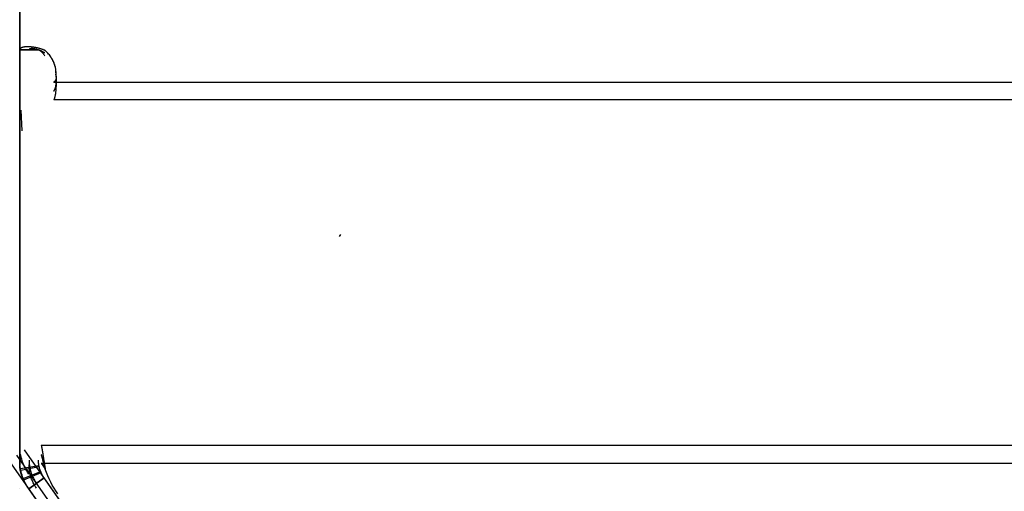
# Model space of a CAD drawing. Header units: millimetres. Extents: x -445 to 455, y -100 to 117.
# Tile 4 of 13: x -445 to -367, y -27 to 11. Entities that reach past the tile are written whole.
import ezdxf

# ---------------------------------------------------------------- set-up
doc = ezdxf.new("R2010")
doc.units = ezdxf.units.MM
doc.header["$MEASUREMENT"] = 0
doc.layers.add('Predefinito', color=5, linetype='Continuous')

# ---------------------------------------------------------------- blocks, each defined once
blk = doc.blocks.new('(#4957) MENSOLA_INTELIGENTE')
at = {"layer": 'Predefinito', "extrusion": (1, 0, 0)}
for points in [[(253.053, -143.639), (234.662, -83.486)], [(253.053, -143.639), (234.662, -83.486)], [(253.053, -143.639), (234.662, -83.486)], [(234.662, -83.486), (234.606, -83.308), (234.546, -83.13), (234.483, -82.952), (234.416, -82.775), (234.345, -82.598), (234.27, -82.421), (234.191, -82.245), (234.109, -82.07), (234.023, -81.895), (233.933, -81.722), (233.839, -81.549), (233.741, -81.378), (233.64, -81.207), (233.535, -81.039), (233.426, -80.871), (233.313, -80.706), (233.197, -80.542), (233.077, -80.38), (232.954, -80.22), (232.827, -80.062), (232.696, -79.906), (232.562, -79.753), (232.425, -79.602), (232.284, -79.453), (232.14, -79.308), (231.993, -79.165), (231.842, -79.025), (231.689, -78.888), (231.533, -78.754), (231.374, -78.623), (231.212, -78.495), (231.048, -78.371), (230.881, -78.25), (230.711, -78.132), (230.54, -78.019), (230.366, -77.908), (230.19, -77.802), (230.012, -77.699), (229.832, -77.6), (229.651, -77.505), (229.468, -77.414), (229.283, -77.327), (229.097, -77.243), (228.91, -77.164), (228.722, -77.089), (228.533, -77.017), (228.343, -76.95), (228.152, -76.887), (227.961, -76.827), (227.769, -76.772), (227.577, -76.721), (227.385, -76.674), (227.192, -76.631), (227, -76.591), (226.807, -76.556), (226.615, -76.525), (226.423, -76.497), (226.232, -76.474), (226.041, -76.454), (225.851, -76.438), (225.662, -76.425), (225.473, -76.416), (225.286, -76.411), (225.099, -76.409)], [(225.099, -76.409), (225.444, -76.415), (225.788, -76.433), (226.131, -76.463), (226.472, -76.504), (226.813, -76.557), (227.151, -76.622), (227.487, -76.698), (227.819, -76.786), (228.149, -76.886), (228.475, -76.996), (228.797, -77.118), (229.115, -77.251), (229.428, -77.395), (229.736, -77.549), (230.038, -77.714), (230.334, -77.889), (230.625, -78.074), (230.908, -78.27), (231.185, -78.474), (231.455, -78.689), (231.717, -78.912), (231.971, -79.144), (232.217, -79.385), (232.455, -79.634), (232.684, -79.892), (232.903, -80.157), (233.114, -80.429), (233.315, -80.708), (233.507, -80.995), (233.688, -81.287), (233.859, -81.586), (234.02, -81.89), (234.17, -82.2), (234.31, -82.515), (234.439, -82.834), (234.556, -83.158), (234.662, -83.486)], [(225.099, -76.409), (225.444, -76.415), (225.788, -76.433), (226.131, -76.463), (226.472, -76.504), (226.813, -76.557), (227.151, -76.622), (227.487, -76.698), (227.819, -76.786), (228.149, -76.886), (228.475, -76.996), (228.797, -77.118), (229.115, -77.251), (229.428, -77.395), (229.736, -77.549), (230.038, -77.714), (230.334, -77.889), (230.625, -78.074), (230.908, -78.27), (231.185, -78.474), (231.455, -78.689), (231.717, -78.912), (231.971, -79.144), (232.217, -79.385), (232.455, -79.634), (232.684, -79.892), (232.903, -80.157), (233.114, -80.429), (233.315, -80.708), (233.507, -80.995), (233.688, -81.287), (233.859, -81.586), (234.02, -81.89), (234.17, -82.2), (234.31, -82.515), (234.439, -82.834), (234.556, -83.158), (234.662, -83.486)], [(225.099, -76.409), (140.921, -76.409)], [(141.647, -76.409), (141.647, -188.156)], [(141.647, -76.409), (141.647, -188.156)], [(140.921, -76.409), (140.68, -76.406), (140.439, -76.398), (140.198, -76.383), (139.957, -76.363), (139.717, -76.337), (139.476, -76.304), (139.237, -76.267), (138.999, -76.223), (138.761, -76.173), (138.525, -76.118), (138.291, -76.057), (138.058, -75.991), (137.827, -75.919), (137.598, -75.841), (137.372, -75.759), (137.148, -75.671)], [(137.148, -75.671), (137.449, -75.787), (137.753, -75.894), (138.06, -75.991), (138.37, -76.079), (138.683, -76.156), (138.999, -76.223), (139.316, -76.28), (139.635, -76.326), (139.955, -76.363), (140.276, -76.389), (140.598, -76.404), (140.921, -76.409)], [(140.921, -76.409), (140.598, -76.404), (140.276, -76.389), (139.955, -76.363), (139.635, -76.326), (139.316, -76.28), (138.999, -76.223), (138.683, -76.156), (138.37, -76.079), (138.06, -75.991), (137.753, -75.894), (137.449, -75.787), (137.148, -75.671)], [(137.148, -75.671), (27.318, -75.671)], [(137.148, -75.671), (27.318, -75.671)], [(26.616, -73.376), (133.747, -73.376)], [(130.921, -74.929), (129.421, -74.929)], [(129.067, -75.408), (129.505, -76.842)], [(129.505, -76.842), (129.342, -76.307)], [(128.182, -77.246), (42.534, -103.432)], [(128.182, -77.246), (127.744, -75.812)], [(127.963, -76.529), (42.314, -102.715)], [(127.744, -75.812), (42.095, -101.997)], [(84.919, -88.905), (85.358, -90.339)], [(35.254, -108.471), (66.629, -211.091)], [(35.254, -108.471), (66.629, -211.091)], [(65.712, -209.803), (34.586, -107.996)], [(64.277, -210.242), (33.152, -108.435)], [(42.534, -103.432), (36.612, -105.242)], [(42.095, -101.997), (42.534, -103.432)], [(36.393, -104.525), (42.314, -102.715)], [(42.095, -101.997), (36.174, -103.808)], [(39.573, -104.337), (39.134, -102.903)], [(36.288, -103.654), (36.361, -103.71), (36.433, -103.769), (36.504, -103.831), (36.539, -103.863), (36.573, -103.895), (36.607, -103.929), (36.64, -103.963), (36.673, -103.998), (36.705, -104.034), (36.737, -104.07), (36.768, -104.107), (36.799, -104.145), (36.829, -104.183), (36.858, -104.222), (36.887, -104.261), (36.915, -104.302), (36.943, -104.342), (36.97, -104.384), (36.996, -104.426), (37.021, -104.468), (37.046, -104.511), (37.07, -104.555), (37.093, -104.599), (37.115, -104.643), (37.136, -104.688), (37.157, -104.733), (37.177, -104.779), (37.196, -104.825), (37.214, -104.872), (37.231, -104.918), (37.248, -104.965), (37.263, -105.013), (37.278, -105.06), (37.292, -105.108), (37.304, -105.156), (37.316, -105.204), (37.327, -105.253), (37.338, -105.301), (37.347, -105.35), (37.355, -105.399), (37.363, -105.447), (37.369, -105.496), (37.375, -105.545), (37.379, -105.593), (37.383, -105.642), (37.386, -105.691), (37.388, -105.739), (37.39, -105.788), (37.39, -105.836), (37.389, -105.884), (37.388, -105.932), (37.386, -105.98), (37.383, -106.027), (37.379, -106.075), (37.374, -106.122), (37.362, -106.215), (37.348, -106.307), (37.33, -106.397), (37.309, -106.487), (37.285, -106.577), (37.257, -106.666), (37.242, -106.711), (37.226, -106.756), (37.21, -106.8), (37.192, -106.845), (37.174, -106.889), (37.154, -106.933), (37.134, -106.977), (37.113, -107.021), (37.092, -107.064), (37.069, -107.107), (37.045, -107.15), (37.021, -107.193), (36.996, -107.235), (36.97, -107.276), (36.943, -107.318), (36.916, -107.359), (36.887, -107.399), (36.858, -107.439), (36.828, -107.479), (36.798, -107.518), (36.766, -107.557), (36.734, -107.594), (36.701, -107.632), (36.668, -107.669), (36.633, -107.705), (36.598, -107.74), (36.563, -107.775), (36.527, -107.81), (36.49, -107.843), (36.452, -107.876), (36.414, -107.908), (36.376, -107.939), (36.337, -107.97), (36.297, -108), (36.257, -108.029), (36.216, -108.057), (36.175, -108.085), (36.134, -108.112), (36.092, -108.138), (36.05, -108.163), (36.008, -108.187), (35.965, -108.211), (35.922, -108.233), (35.878, -108.255), (35.834, -108.276), (35.791, -108.296), (35.746, -108.315), (35.702, -108.334), (35.658, -108.351), (35.613, -108.368), (35.568, -108.384), (35.524, -108.399), (35.434, -108.426), (35.344, -108.45), (35.254, -108.471)], [(35.254, -108.471), (35.346, -108.45), (35.437, -108.425), (35.526, -108.398), (35.615, -108.367), (35.703, -108.333), (35.789, -108.296), (35.875, -108.257), (35.958, -108.214), (36.041, -108.168), (36.121, -108.12), (36.2, -108.069), (36.277, -108.015), (36.352, -107.958), (36.425, -107.899), (36.496, -107.837), (36.565, -107.773), (36.631, -107.707), (36.695, -107.638), (36.757, -107.567), (36.816, -107.494), (36.873, -107.419), (36.927, -107.342), (36.978, -107.264), (37.027, -107.183), (37.072, -107.101), (37.115, -107.017), (37.155, -106.932), (37.192, -106.846), (37.226, -106.758), (37.256, -106.669), (37.284, -106.579), (37.308, -106.488), (37.33, -106.397), (37.348, -106.305), (37.363, -106.212), (37.374, -106.119), (37.383, -106.025), (37.388, -105.931), (37.39, -105.837), (37.389, -105.743), (37.384, -105.649), (37.376, -105.556), (37.365, -105.462), (37.35, -105.369), (37.333, -105.277), (37.312, -105.186), (37.288, -105.095), (37.261, -105.005), (37.23, -104.916), (37.197, -104.828), (37.16, -104.741), (37.121, -104.656), (37.079, -104.572), (37.033, -104.49), (36.985, -104.409), (36.934, -104.33), (36.881, -104.253), (36.825, -104.177), (36.766, -104.104), (36.704, -104.033), (36.641, -103.964), (36.574, -103.897), (36.506, -103.833), (36.435, -103.771), (36.363, -103.711), (36.288, -103.654)], [(36.288, -103.654), (36.363, -103.711), (36.435, -103.771), (36.506, -103.833), (36.574, -103.897), (36.641, -103.964), (36.704, -104.033), (36.766, -104.104), (36.825, -104.177), (36.881, -104.253), (36.934, -104.33), (36.985, -104.409), (37.033, -104.49), (37.079, -104.572), (37.121, -104.656), (37.16, -104.741), (37.197, -104.828), (37.23, -104.916), (37.261, -105.005), (37.288, -105.095), (37.312, -105.186), (37.333, -105.277), (37.35, -105.369), (37.365, -105.462), (37.376, -105.556), (37.384, -105.649), (37.389, -105.743), (37.39, -105.837), (37.388, -105.931), (37.383, -106.025), (37.374, -106.119), (37.363, -106.212), (37.348, -106.305), (37.33, -106.397), (37.308, -106.488), (37.284, -106.579), (37.256, -106.669), (37.226, -106.758), (37.192, -106.846), (37.155, -106.932), (37.115, -107.017), (37.072, -107.101), (37.027, -107.183), (36.978, -107.264), (36.927, -107.342), (36.873, -107.419), (36.816, -107.494), (36.757, -107.567), (36.695, -107.638), (36.631, -107.707), (36.565, -107.773), (36.496, -107.837), (36.425, -107.899), (36.352, -107.958), (36.277, -108.015), (36.2, -108.069), (36.121, -108.12), (36.041, -108.168), (35.958, -108.214), (35.875, -108.257), (35.789, -108.296), (35.703, -108.333), (35.615, -108.367), (35.526, -108.398), (35.437, -108.425), (35.346, -108.45), (35.254, -108.471)], [(35.559, -102.627), (35.571, -102.664), (35.583, -102.702), (35.597, -102.739), (35.611, -102.776), (35.626, -102.813), (35.642, -102.85), (35.658, -102.886), (35.676, -102.922), (35.694, -102.958), (35.713, -102.994), (35.732, -103.029), (35.752, -103.064), (35.773, -103.098), (35.795, -103.132), (35.817, -103.166), (35.84, -103.199), (35.864, -103.232), (35.888, -103.264), (35.913, -103.296), (35.939, -103.327), (35.965, -103.358), (35.992, -103.388), (36.019, -103.417), (36.047, -103.446), (36.076, -103.474), (36.105, -103.502), (36.134, -103.529), (36.164, -103.555), (36.194, -103.581), (36.225, -103.606), (36.256, -103.63), (36.288, -103.654)], [(36.288, -103.654), (36.234, -103.613), (36.182, -103.571), (36.131, -103.526), (36.082, -103.48), (36.034, -103.433), (35.988, -103.383), (35.944, -103.333), (35.901, -103.28), (35.86, -103.227), (35.821, -103.172), (35.784, -103.115), (35.749, -103.058), (35.715, -102.999), (35.684, -102.939), (35.655, -102.879), (35.628, -102.817), (35.603, -102.754), (35.58, -102.691), (35.559, -102.627)], [(36.288, -103.654), (36.234, -103.613), (36.182, -103.571), (36.131, -103.526), (36.082, -103.48), (36.034, -103.433), (35.988, -103.383), (35.944, -103.333), (35.901, -103.28), (35.86, -103.227), (35.821, -103.172), (35.784, -103.115), (35.749, -103.058), (35.715, -102.999), (35.684, -102.939), (35.655, -102.879), (35.628, -102.817), (35.603, -102.754), (35.58, -102.691), (35.559, -102.627)], [(36.174, -103.808), (36.612, -105.242)], [(34.412, -98.876), (35.559, -102.627)], [(34.412, -98.876), (35.559, -102.627)], [(34.412, -98.876), (35.559, -102.627)], [(35.278, -105.65), (34.84, -104.216)], [(33.612, -96.258), (34.412, -98.876)], [(33.612, -96.258), (34.412, -98.876)], [(33.612, -96.258), (34.412, -98.876)], [(34.586, -107.996), (33.152, -108.435)], [(34.468, -105.898), (34.029, -104.463)], [(34.029, -104.463), (34.127, -104.783)], [(34.136, -106.522), (32.701, -106.961)], [(32.859, -105.416), (34.175, -106.136)], [(27.318, -75.671), (33.612, -96.258)], [(27.318, -75.671), (33.612, -96.258)], [(27.318, -75.671), (33.612, -96.258)]]:
    blk.add_lwpolyline(points, dxfattribs=at)
at = {"layer": 'Predefinito'}
for points in [[(1.5, 234.662), (0, 234.662)], [(0, 225.099), (0, 140.921)], [(0, 225.099), (1.5, 225.099)], [(1.5, 225.099), (1.5, 140.921)], [(1.5, 183.01), (0, 183.01)], [(0, 140.921), (1.5, 140.921)], [(1.5, 137.148), (0, 137.148)], [(1.952, 26.616), (1.952, 133.747)], [(2.044, 130.921), (450, 130.921)], [(2.044, 130.921), (2.044, 129.421)], [(2.044, 129.421), (450, 129.421)], [(898.4, 81.986), (1.6, 81.986)], [(898.4, 81.548), (1.6, 81.548)], [(0, 37.39), (1.5, 37.39)], [(0, 36.288), (1.5, 36.288)], [(1.5, 35.559), (0, 35.559)], [(1.5, 34.986), (0, 34.986)], [(0, 34.412), (1.5, 34.412)], [(1.5, 34.012), (0, 34.012)], [(2.886, 34.136), (450, 34.136)], [(897.074, 34.114), (2.926, 34.114)], [(0, 33.612), (1.5, 33.612)], [(450, 32.701), (2.886, 32.701)], [(897.074, 32.614), (2.926, 32.614)], [(1.5, 30.465), (0, 30.465)], [(0, 27.318), (1.5, 27.318)]]:
    blk.add_lwpolyline(points, dxfattribs=at)
at = {"layer": 'Predefinito', "extrusion": (0.999943, 0.01063, 0.000159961)}
blk.add_lwpolyline([(137.125, -75.671), (127.719, -75.812)], dxfattribs=at)
at = {"layer": 'Predefinito', "extrusion": (0, 1, 0)}
for points in [[(-0.058, -74.99), (-1.536, -75.245)], [(-0.285, -74.187), (-1.678, -74.744)], [(-0.723, -73.376), (-1.952, -74.237)], [(-3.047, -72.97), (-2.893, -73.198), (-2.746, -73.432), (-2.608, -73.671), (-2.478, -73.915), (-2.356, -74.163), (-2.243, -74.415), (-2.139, -74.671), (-2.044, -74.929)], [(-3.047, -72.97), (-2.892, -73.198), (-2.746, -73.432), (-2.608, -73.671), (-2.478, -73.915), (-2.356, -74.163), (-2.244, -74.415), (-2.139, -74.67), (-2.044, -74.929)], [(-450, -76.842), (-1.721, -76.842)], [(-3.047, -72.97), (-2.893, -73.198), (-2.746, -73.432), (-2.608, -73.671), (-2.478, -73.915), (-2.356, -74.163), (-2.243, -74.415), (-2.139, -74.671), (-2.044, -74.929)], [(-450, -75.408), (-1.721, -75.408)], [(-0.723, -73.376), (-0.647, -73.489), (-0.575, -73.604), (-0.507, -73.721), (-0.443, -73.841), (-0.383, -73.962), (-0.327, -74.086), (-0.275, -74.212), (-0.228, -74.339), (-0.185, -74.468), (-0.147, -74.598), (-0.112, -74.729), (-0.083, -74.862), (-0.057, -74.995), (-0.037, -75.129), (-0.021, -75.264), (-0.009, -75.399), (-0.002, -75.535), (0, -75.671)], [(-1.952, -74.237), (-1.905, -74.307), (-1.86, -74.379), (-1.817, -74.452), (-1.777, -74.527), (-1.739, -74.603), (-1.704, -74.68), (-1.672, -74.759), (-1.643, -74.838), (-1.616, -74.919), (-1.592, -75), (-1.57, -75.082), (-1.552, -75.165), (-1.536, -75.248), (-1.523, -75.332), (-1.513, -75.416), (-1.506, -75.501), (-1.501, -75.586), (-1.5, -75.671)], [(-51.206, -1.279), (-0.723, -73.376)], [(-52.435, -2.14), (-1.952, -74.237)], [(-1.5, -108.471), (0, -108.471)], [(0, -108.471), (-1.5, -108.471)], [(-2.726, -105.898), (-450, -105.898)], [(-450, -104.463), (-2.726, -104.463)], [(-0.084, -74.857), (-1.552, -75.162)], [(-0.329, -74.081), (-1.706, -74.677)], [(-1.952, -74.237), (-0.723, -73.376)], [(-1.751, -74.096), (-1.952, -74.237)]]:
    blk.add_lwpolyline(points, dxfattribs=at)
at = {"layer": 'Predefinito', "extrusion": (0.819152, 0, -0.573576)}
for points in [[(133.747, -59.691), (133.565, -59.458), (133.39, -59.223), (133.222, -58.985), (133.06, -58.745), (132.904, -58.503), (132.755, -58.258), (132.611, -58.012), (132.474, -57.763), (132.343, -57.512), (132.218, -57.259), (132.1, -57.004), (131.987, -56.746), (131.88, -56.487), (131.779, -56.226), (131.684, -55.962), (131.595, -55.697), (131.512, -55.429), (131.434, -55.16), (131.362, -54.888), (131.295, -54.615), (131.235, -54.34), (131.179, -54.062), (131.129, -53.783), (131.085, -53.502), (131.046, -53.219), (131.013, -52.934), (130.984, -52.647), (130.961, -52.359), (130.943, -52.068), (130.931, -51.776), (130.921, -51.186)], [(130.921, -51.186), (130.924, -51.48), (130.933, -51.774), (130.948, -52.067), (130.97, -52.36), (130.997, -52.651), (131.029, -52.943), (131.068, -53.232), (131.112, -53.521), (131.162, -53.809), (131.217, -54.095), (131.278, -54.379), (131.345, -54.661), (131.417, -54.942), (131.494, -55.22), (131.577, -55.496), (131.665, -55.77), (131.758, -56.041), (131.856, -56.31), (131.959, -56.575), (132.068, -56.837), (132.182, -57.097), (132.3, -57.352), (132.423, -57.605), (132.552, -57.853), (132.685, -58.098), (132.823, -58.339), (132.965, -58.576), (133.112, -58.808), (133.264, -59.036), (133.421, -59.259), (133.581, -59.478), (133.747, -59.691)], [(133.747, -59.691), (133.565, -59.458), (133.39, -59.223), (133.222, -58.985), (133.06, -58.745), (132.904, -58.503), (132.755, -58.258), (132.611, -58.012), (132.474, -57.763), (132.343, -57.512), (132.218, -57.259), (132.1, -57.004), (131.987, -56.746), (131.88, -56.487), (131.779, -56.226), (131.684, -55.962), (131.595, -55.697), (131.512, -55.429), (131.434, -55.16), (131.362, -54.888), (131.295, -54.615), (131.235, -54.34), (131.179, -54.062), (131.129, -53.783), (131.085, -53.502), (131.046, -53.219), (131.013, -52.934), (130.984, -52.647), (130.961, -52.359), (130.943, -52.068), (130.931, -51.776), (130.921, -51.186)]]:
    blk.add_lwpolyline(points, dxfattribs=at)
at = {"layer": 'Predefinito', "extrusion": (1, 7.2814e-06, -5.30847e-06)}
blk.add_lwpolyline([(130.536, -76.108), (129.324, -75.225)], dxfattribs=at)
at = {"layer": 'Predefinito', "extrusion": (0, -0.292372, 0.956305)}
for points in [[(1.721, 101.38), (1.692, 101.209), (1.668, 101.037), (1.647, 100.864), (1.63, 100.691), (1.617, 100.518), (1.608, 100.344), (1.602, 100.17), (1.6, 99.997)], [(1.721, 101.38), (1.677, 101.105), (1.643, 100.829), (1.619, 100.552), (1.605, 100.275), (1.6, 99.997)], [(1.721, 101.38), (1.692, 101.209), (1.668, 101.037), (1.647, 100.864), (1.63, 100.691), (1.617, 100.518), (1.608, 100.344), (1.602, 100.17), (1.6, 99.997)], [(1.6, 4.243), (1.601, 4.195), (1.602, 4.148), (1.605, 4.101), (1.609, 4.053), (1.614, 4.005), (1.62, 3.958), (1.628, 3.91), (1.636, 3.863), (1.646, 3.815), (1.657, 3.768), (1.669, 3.721), (1.683, 3.674), (1.697, 3.627), (1.713, 3.581), (1.729, 3.535), (1.747, 3.49), (1.766, 3.445), (1.786, 3.4), (1.807, 3.356), (1.829, 3.313), (1.853, 3.27), (1.877, 3.228), (1.902, 3.186), (1.928, 3.145), (1.955, 3.105), (1.983, 3.066), (2.012, 3.027), (2.041, 2.99), (2.072, 2.953), (2.103, 2.917), (2.134, 2.882), (2.167, 2.848)], [(1.6, 4.243), (1.601, 4.176), (1.605, 4.108), (1.61, 4.042), (1.618, 3.975), (1.628, 3.909), (1.64, 3.843), (1.655, 3.777), (1.672, 3.712), (1.691, 3.648), (1.712, 3.584), (1.735, 3.521), (1.76, 3.459), (1.787, 3.397), (1.817, 3.337), (1.848, 3.278), (1.882, 3.219), (1.917, 3.162), (1.954, 3.107), (1.993, 3.052), (2.034, 2.999), (2.077, 2.947), (2.121, 2.896), (2.167, 2.848)], [(1.6, 4.243), (1.601, 4.195), (1.602, 4.148), (1.605, 4.101), (1.609, 4.053), (1.614, 4.005), (1.62, 3.958), (1.628, 3.91), (1.636, 3.863), (1.646, 3.815), (1.657, 3.768), (1.669, 3.721), (1.683, 3.674), (1.697, 3.627), (1.713, 3.581), (1.729, 3.535), (1.747, 3.49), (1.766, 3.445), (1.786, 3.4), (1.807, 3.356), (1.829, 3.313), (1.853, 3.27), (1.877, 3.228), (1.902, 3.186), (1.928, 3.145), (1.955, 3.105), (1.983, 3.066), (2.012, 3.027), (2.041, 2.99), (2.072, 2.953), (2.103, 2.917), (2.134, 2.882), (2.167, 2.848)], [(2.167, 2.848), (2.211, 2.802), (2.253, 2.754), (2.295, 2.706), (2.336, 2.657), (2.375, 2.607), (2.414, 2.555), (2.451, 2.503), (2.487, 2.45), (2.521, 2.396), (2.554, 2.342), (2.586, 2.286), (2.617, 2.23), (2.646, 2.174), (2.674, 2.116), (2.701, 2.058), (2.726, 2)], [(2.167, 2.848), (2.231, 2.78), (2.292, 2.71), (2.351, 2.638), (2.407, 2.565), (2.461, 2.489), (2.512, 2.411), (2.56, 2.332), (2.606, 2.251), (2.649, 2.169), (2.689, 2.085), (2.726, 2)], [(2.167, 2.848), (2.211, 2.802), (2.253, 2.754), (2.295, 2.706), (2.336, 2.657), (2.375, 2.607), (2.414, 2.555), (2.451, 2.503), (2.487, 2.45), (2.521, 2.396), (2.554, 2.342), (2.586, 2.286), (2.617, 2.23), (2.646, 2.174), (2.674, 2.116), (2.701, 2.058), (2.726, 2)]]:
    blk.add_lwpolyline(points, dxfattribs=at)
at = {"layer": 'Predefinito', "extrusion": (1, -0.000995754, 1.40319e-06)}
blk.add_lwpolyline([(127.745, -75.812), (27.319, -75.671)], dxfattribs=at)
at = {"layer": 'Predefinito', "extrusion": (0.999863, -0.015922, -0.004542)}
blk.add_lwpolyline([(42.115, -101.992), (36.307, -103.649)], dxfattribs=at)
at = {"layer": 'Predefinito', "extrusion": (0.886362, 0.275996, 0.371737)}
blk.add_lwpolyline([(34.201, -100.769), (34.062, -100.934)], dxfattribs=at)
at = {"layer": 'Predefinito', "extrusion": (-0.148939, -0.15824, 0.976103)}
blk.add_lwpolyline([(-22.666, 0.824), (-22.666, 2.325)], dxfattribs=at)
at = {"layer": 'Predefinito', "extrusion": (0, 0.956305, 0.292372)}
for points in [[(-2.886, -111.848), (-2.875, -111.903), (-2.863, -111.957), (-2.85, -112.012), (-2.835, -112.066), (-2.82, -112.12), (-2.803, -112.174), (-2.785, -112.228), (-2.766, -112.281), (-2.746, -112.334), (-2.725, -112.387), (-2.702, -112.439), (-2.679, -112.491), (-2.654, -112.542), (-2.628, -112.593), (-2.601, -112.644), (-2.573, -112.694), (-2.544, -112.743), (-2.514, -112.792), (-2.483, -112.839), (-2.451, -112.887), (-2.418, -112.933), (-2.384, -112.979), (-2.35, -113.024), (-2.314, -113.068), (-2.277, -113.111), (-2.24, -113.154), (-2.202, -113.195), (-2.163, -113.236), (-2.123, -113.276), (-2.083, -113.315), (-2.042, -113.353), (-2, -113.389)], [(-2.886, -111.848), (-2.867, -111.937), (-2.846, -112.025), (-2.822, -112.112), (-2.795, -112.199), (-2.765, -112.284), (-2.732, -112.368), (-2.697, -112.452), (-2.658, -112.534), (-2.617, -112.614), (-2.573, -112.694), (-2.527, -112.771), (-2.478, -112.848), (-2.426, -112.922), (-2.372, -112.995), (-2.316, -113.066), (-2.257, -113.135), (-2.196, -113.201), (-2.133, -113.266), (-2.067, -113.329), (-2, -113.389)], [(-2.886, -111.848), (-2.875, -111.903), (-2.863, -111.957), (-2.85, -112.012), (-2.835, -112.066), (-2.82, -112.12), (-2.803, -112.174), (-2.785, -112.228), (-2.766, -112.281), (-2.746, -112.334), (-2.725, -112.387), (-2.702, -112.439), (-2.679, -112.491), (-2.654, -112.542), (-2.628, -112.593), (-2.601, -112.644), (-2.573, -112.694), (-2.544, -112.743), (-2.514, -112.792), (-2.483, -112.839), (-2.451, -112.887), (-2.418, -112.933), (-2.384, -112.979), (-2.35, -113.024), (-2.314, -113.068), (-2.277, -113.111), (-2.24, -113.154), (-2.202, -113.195), (-2.163, -113.236), (-2.123, -113.276), (-2.083, -113.315), (-2.042, -113.353), (-2, -113.389)], [(-0.723, -77.952), (-0.667, -78.039), (-0.612, -78.128), (-0.559, -78.218), (-0.509, -78.309), (-0.461, -78.402), (-0.415, -78.497), (-0.371, -78.592), (-0.329, -78.689), (-0.29, -78.787), (-0.253, -78.886), (-0.219, -78.987), (-0.187, -79.088), (-0.157, -79.19), (-0.13, -79.293), (-0.106, -79.396), (-0.084, -79.501), (-0.064, -79.605), (-0.047, -79.711), (-0.033, -79.817), (-0.021, -79.923), (-0.012, -80.03), (-0.005, -80.136), (-0.001, -80.244), (0, -80.351)]]:
    blk.add_lwpolyline(points, dxfattribs=at)
at = {"layer": 'Predefinito', "extrusion": (0, 0.935934, 0.352177)}
blk.add_lwpolyline([(-1.338, -78.451), (-1.292, -78.524), (-1.247, -78.597), (-1.204, -78.672), (-1.163, -78.748), (-1.124, -78.825), (-1.087, -78.904), (-1.051, -78.983), (-1.018, -79.064), (-0.986, -79.145), (-0.956, -79.227), (-0.928, -79.31), (-0.902, -79.394), (-0.878, -79.479), (-0.856, -79.565), (-0.836, -79.651), (-0.818, -79.737), (-0.802, -79.824), (-0.788, -79.912), (-0.777, -80), (-0.767, -80.088), (-0.76, -80.176), (-0.754, -80.265), (-0.751, -80.354), (-0.75, -80.443)], dxfattribs=at)
at = {"layer": 'Predefinito', "extrusion": (0, 0.898285, 0.439413)}
blk.add_lwpolyline([(-1.5, -79.977), (-1.501, -79.906), (-1.503, -79.835), (-1.507, -79.764), (-1.513, -79.693), (-1.52, -79.622), (-1.529, -79.551), (-1.54, -79.481), (-1.552, -79.412), (-1.566, -79.342), (-1.581, -79.273), (-1.598, -79.205), (-1.617, -79.137), (-1.637, -79.07), (-1.658, -79.003), (-1.681, -78.937), (-1.706, -78.872), (-1.732, -78.807), (-1.759, -78.744), (-1.788, -78.681), (-1.818, -78.619), (-1.85, -78.558), (-1.882, -78.498), (-1.917, -78.439), (-1.952, -78.381)], dxfattribs=at)
at = {"layer": 'Predefinito', "extrusion": (0.139343, 0.970042, 0.199003)}
for points in [[(-50.036, -3.604), (3.068, -77.172)], [(-50.644, -4.043), (2.46, -77.611)], [(-51.252, -4.481), (1.852, -78.05)]]:
    blk.add_lwpolyline(points, dxfattribs=at)
at = {"layer": 'Predefinito'}
for points in [[(0.723, 133.747, -73.376), (0.65, 133.852, -73.483), (0.583, 133.956, -73.586), (0.52, 134.061, -73.687), (0.461, 134.166, -73.786), (0.407, 134.271, -73.881), (0.358, 134.377, -73.975), (0.312, 134.482, -74.065), (0.271, 134.587, -74.154), (0.233, 134.693, -74.24), (0.199, 134.798, -74.323), (0.168, 134.904, -74.405), (0.141, 135.01, -74.484), (0.116, 135.116, -74.56), (0.095, 135.222, -74.635), (0.076, 135.328, -74.708), (0.06, 135.434, -74.778), (0.046, 135.54, -74.847), (0.034, 135.647, -74.914), (0.025, 135.753, -74.978), (0.017, 135.86, -75.041), (0.006, 136.073, -75.162), (0, 136.287, -75.276), (-0.002, 136.502, -75.383), (-0.002, 136.717, -75.484), (-0.001, 136.932, -75.58), (0, 137.148, -75.671)], [(0.75, 137.148, -75.671), (0.751, 136.966, -75.608), (0.752, 136.787, -75.544), (0.756, 136.612, -75.478), (0.76, 136.44, -75.41), (0.767, 136.272, -75.34), (0.775, 136.106, -75.268), (0.785, 135.944, -75.193), (0.797, 135.785, -75.118), (0.812, 135.629, -75.04), (0.829, 135.476, -74.961), (0.848, 135.327, -74.88), (0.87, 135.181, -74.798), (0.894, 135.038, -74.716), (0.92, 134.9, -74.633), (0.95, 134.766, -74.549), (0.982, 134.636, -74.466), (1.016, 134.51, -74.382), (1.054, 134.389, -74.298), (1.094, 134.272, -74.215), (1.137, 134.159, -74.132), (1.183, 134.05, -74.05), (1.232, 133.945, -73.968), (1.283, 133.844, -73.887), (1.338, 133.747, -73.806)], [(1.952, 133.747, -74.237), (1.91, 133.844, -74.298), (1.87, 133.945, -74.361), (1.833, 134.05, -74.424), (1.798, 134.159, -74.487), (1.765, 134.272, -74.551), (1.734, 134.389, -74.615), (1.705, 134.51, -74.679), (1.678, 134.636, -74.744), (1.654, 134.766, -74.808), (1.631, 134.9, -74.872), (1.611, 135.038, -74.936), (1.592, 135.181, -75), (1.575, 135.327, -75.063), (1.561, 135.476, -75.124), (1.548, 135.629, -75.185), (1.536, 135.785, -75.245), (1.519, 136.106, -75.361), (1.508, 136.44, -75.47), (1.502, 136.787, -75.573), (1.5, 137.148, -75.671)], [(1.721, 129.505, -76.842), (1.724, 129.544, -76.83), (1.728, 129.582, -76.817), (1.731, 129.62, -76.803), (1.735, 129.658, -76.788), (1.739, 129.695, -76.772), (1.742, 129.732, -76.756), (1.746, 129.769, -76.739), (1.75, 129.805, -76.721), (1.754, 129.84, -76.703), (1.758, 129.875, -76.683), (1.762, 129.91, -76.663), (1.766, 129.945, -76.643), (1.77, 129.978, -76.621), (1.774, 130.012, -76.599), (1.778, 130.045, -76.577), (1.783, 130.077, -76.553), (1.787, 130.109, -76.529), (1.791, 130.14, -76.505), (1.796, 130.171, -76.48), (1.8, 130.202, -76.454), (1.805, 130.232, -76.428), (1.809, 130.261, -76.401), (1.814, 130.29, -76.373), (1.818, 130.318, -76.345), (1.823, 130.346, -76.317), (1.828, 130.373, -76.288), (1.832, 130.4, -76.258), (1.837, 130.426, -76.228), (1.842, 130.452, -76.198), (1.847, 130.477, -76.167), (1.852, 130.501, -76.135), (1.857, 130.525, -76.103), (1.862, 130.548, -76.071), (1.867, 130.57, -76.039), (1.872, 130.592, -76.005), (1.878, 130.613, -75.972), (1.883, 130.634, -75.938), (1.888, 130.654, -75.904), (1.894, 130.673, -75.869), (1.899, 130.692, -75.834), (1.905, 130.71, -75.799), (1.91, 130.727, -75.764), (1.916, 130.744, -75.728), (1.921, 130.76, -75.692), (1.927, 130.775, -75.655), (1.933, 130.789, -75.619), (1.938, 130.803, -75.582), (1.944, 130.816, -75.545), (1.95, 130.829, -75.507), (1.956, 130.84, -75.47), (1.962, 130.851, -75.432), (1.968, 130.861, -75.394), (1.974, 130.87, -75.356), (1.98, 130.879, -75.318), (1.986, 130.887, -75.279), (1.993, 130.894, -75.241), (1.999, 130.9, -75.202), (2.005, 130.905, -75.163), (2.012, 130.91, -75.125), (2.018, 130.914, -75.086), (2.025, 130.917, -75.047), (2.031, 130.919, -75.008), (2.038, 130.92, -74.969), (2.044, 130.921, -74.929)], [(2.044, 130.171, -74.929), (2.038, 130.171, -74.954), (2.031, 130.17, -74.978), (2.025, 130.169, -75.002), (2.018, 130.167, -75.027), (2.012, 130.165, -75.051), (2.005, 130.162, -75.075), (1.999, 130.159, -75.1), (1.993, 130.155, -75.124), (1.987, 130.151, -75.148), (1.981, 130.146, -75.172), (1.974, 130.141, -75.196), (1.968, 130.136, -75.22), (1.962, 130.13, -75.244), (1.956, 130.123, -75.267), (1.95, 130.116, -75.291), (1.945, 130.109, -75.314), (1.939, 130.101, -75.338), (1.933, 130.092, -75.361), (1.927, 130.084, -75.384), (1.922, 130.074, -75.407), (1.916, 130.065, -75.43), (1.91, 130.055, -75.452), (1.905, 130.044, -75.475), (1.899, 130.033, -75.497), (1.894, 130.021, -75.519), (1.889, 130.01, -75.54), (1.883, 129.997, -75.562), (1.878, 129.984, -75.583), (1.873, 129.971, -75.604), (1.868, 129.958, -75.625), (1.862, 129.944, -75.645), (1.857, 129.929, -75.666), (1.852, 129.914, -75.686), (1.847, 129.899, -75.705), (1.842, 129.883, -75.725), (1.837, 129.867, -75.744), (1.833, 129.851, -75.762), (1.828, 129.834, -75.781), (1.823, 129.817, -75.799), (1.818, 129.799, -75.817), (1.814, 129.781, -75.834), (1.809, 129.763, -75.851), (1.805, 129.744, -75.868), (1.8, 129.725, -75.884), (1.796, 129.706, -75.9), (1.791, 129.686, -75.916), (1.787, 129.666, -75.931), (1.783, 129.646, -75.946), (1.778, 129.625, -75.961), (1.774, 129.604, -75.975), (1.77, 129.583, -75.988), (1.766, 129.562, -76.002), (1.762, 129.54, -76.014), (1.758, 129.518, -76.027), (1.754, 129.496, -76.039), (1.75, 129.474, -76.05), (1.746, 129.451, -76.061), (1.742, 129.428, -76.072), (1.739, 129.405, -76.082), (1.735, 129.382, -76.092), (1.731, 129.358, -76.101), (1.728, 129.334, -76.109), (1.724, 129.31, -76.118), (1.721, 129.286, -76.125)], [(1.721, 129.067, -75.408), (1.724, 129.076, -75.404), (1.728, 129.086, -75.401), (1.731, 129.096, -75.398), (1.735, 129.105, -75.394), (1.739, 129.114, -75.39), (1.742, 129.123, -75.386), (1.746, 129.133, -75.382), (1.75, 129.142, -75.377), (1.754, 129.15, -75.373), (1.758, 129.159, -75.368), (1.762, 129.168, -75.363), (1.766, 129.177, -75.358), (1.77, 129.185, -75.352), (1.774, 129.193, -75.347), (1.778, 129.202, -75.341), (1.783, 129.21, -75.335), (1.787, 129.218, -75.329), (1.791, 129.225, -75.323), (1.796, 129.233, -75.317), (1.8, 129.241, -75.311), (1.805, 129.248, -75.304), (1.809, 129.256, -75.297), (1.814, 129.263, -75.29), (1.818, 129.27, -75.283), (1.823, 129.277, -75.276), (1.828, 129.284, -75.269), (1.832, 129.29, -75.262), (1.837, 129.297, -75.254), (1.847, 129.31, -75.239), (1.857, 129.322, -75.223), (1.867, 129.333, -75.207), (1.878, 129.344, -75.19), (1.888, 129.354, -75.173), (1.899, 129.363, -75.156), (1.91, 129.372, -75.138), (1.921, 129.38, -75.12), (1.933, 129.388, -75.102), (1.944, 129.394, -75.083), (1.956, 129.4, -75.064), (1.968, 129.406, -75.046), (1.974, 129.408, -75.036), (1.98, 129.41, -75.026), (1.986, 129.412, -75.017), (1.993, 129.414, -75.007), (1.999, 129.415, -74.998), (2.005, 129.417, -74.988), (2.012, 129.418, -74.978), (2.018, 129.419, -74.968), (2.025, 129.42, -74.959), (2.031, 129.42, -74.949), (2.038, 129.42, -74.939), (2.044, 129.421, -74.929)], [(2, 33.152, -108.435), (1.956, 33.158, -108.452), (1.911, 33.165, -108.469), (1.866, 33.173, -108.486), (1.822, 33.182, -108.502), (1.777, 33.191, -108.517), (1.732, 33.202, -108.532), (1.687, 33.214, -108.546), (1.643, 33.227, -108.559), (1.598, 33.24, -108.572), (1.553, 33.255, -108.584), (1.509, 33.271, -108.596), (1.464, 33.287, -108.607), (1.42, 33.304, -108.617), (1.376, 33.323, -108.627), (1.332, 33.342, -108.637), (1.289, 33.362, -108.646), (1.245, 33.383, -108.654), (1.202, 33.405, -108.662), (1.159, 33.427, -108.669), (1.117, 33.451, -108.675), (1.075, 33.475, -108.681), (1.034, 33.501, -108.687), (0.992, 33.527, -108.692), (0.952, 33.554, -108.696), (0.911, 33.581, -108.7), (0.872, 33.61, -108.704), (0.832, 33.64, -108.706), (0.794, 33.67, -108.709), (0.756, 33.701, -108.711), (0.718, 33.733, -108.712), (0.682, 33.766, -108.713), (0.645, 33.799, -108.713), (0.61, 33.834, -108.713), (0.575, 33.869, -108.712), (0.541, 33.904, -108.711), (0.508, 33.941, -108.709), (0.476, 33.978, -108.707), (0.444, 34.017, -108.704), (0.413, 34.056, -108.701), (0.383, 34.095, -108.697), (0.355, 34.136, -108.693), (0.327, 34.177, -108.688), (0.299, 34.219, -108.683), (0.273, 34.261, -108.677), (0.248, 34.304, -108.671), (0.224, 34.348, -108.665), (0.201, 34.393, -108.658), (0.18, 34.438, -108.65), (0.159, 34.485, -108.642), (0.139, 34.531, -108.634), (0.121, 34.579, -108.625), (0.104, 34.627, -108.616), (0.088, 34.676, -108.606), (0.073, 34.725, -108.596), (0.059, 34.775, -108.585), (0.047, 34.826, -108.574), (0.036, 34.877, -108.563), (0.027, 34.929, -108.551), (0.019, 34.982, -108.539), (0.012, 35.035, -108.526), (0.007, 35.089, -108.513), (0.003, 35.143, -108.499), (0.001, 35.199, -108.485), (0, 35.254, -108.471)], [(2, 33.866, -108.217), (1.974, 33.871, -108.233), (1.948, 33.877, -108.249), (1.922, 33.883, -108.265), (1.895, 33.89, -108.28), (1.869, 33.897, -108.295), (1.842, 33.905, -108.309), (1.815, 33.914, -108.324), (1.788, 33.923, -108.337), (1.761, 33.932, -108.351), (1.734, 33.942, -108.364), (1.706, 33.952, -108.377), (1.679, 33.964, -108.389), (1.652, 33.975, -108.401), (1.624, 33.987, -108.412), (1.597, 34, -108.423), (1.57, 34.013, -108.434), (1.543, 34.027, -108.444), (1.516, 34.041, -108.454), (1.489, 34.056, -108.464), (1.462, 34.072, -108.473), (1.436, 34.088, -108.482), (1.409, 34.104, -108.49), (1.383, 34.122, -108.498), (1.357, 34.14, -108.505), (1.332, 34.158, -108.512), (1.306, 34.177, -108.519), (1.281, 34.197, -108.525), (1.257, 34.217, -108.53), (1.232, 34.238, -108.536), (1.208, 34.259, -108.541), (1.185, 34.281, -108.545), (1.162, 34.304, -108.549), (1.139, 34.327, -108.552), (1.116, 34.351, -108.556), (1.095, 34.376, -108.558), (1.073, 34.401, -108.56), (1.053, 34.427, -108.562), (1.032, 34.453, -108.564), (1.013, 34.479, -108.565), (0.993, 34.507, -108.565), (0.975, 34.534, -108.565), (0.957, 34.562, -108.565), (0.939, 34.591, -108.564), (0.923, 34.62, -108.563), (0.907, 34.649, -108.562), (0.891, 34.679, -108.56), (0.876, 34.709, -108.558), (0.862, 34.739, -108.556), (0.849, 34.77, -108.553), (0.836, 34.801, -108.55), (0.824, 34.832, -108.546), (0.813, 34.864, -108.542), (0.803, 34.895, -108.538), (0.794, 34.927, -108.533), (0.785, 34.959, -108.529), (0.777, 34.992, -108.523), (0.77, 35.024, -108.518), (0.764, 35.057, -108.512), (0.759, 35.09, -108.506), (0.754, 35.122, -108.499), (0.751, 35.155, -108.493), (0.749, 35.188, -108.486), (0.747, 35.221, -108.478), (0.747, 35.254, -108.471)], [(1.5, 35.254, -108.471), (1.5, 35.241, -108.472), (1.501, 35.227, -108.474), (1.502, 35.213, -108.475), (1.503, 35.2, -108.476), (1.505, 35.186, -108.476), (1.507, 35.172, -108.477), (1.509, 35.159, -108.477), (1.512, 35.145, -108.477), (1.515, 35.131, -108.476), (1.519, 35.118, -108.475), (1.522, 35.104, -108.474), (1.527, 35.09, -108.473), (1.531, 35.077, -108.471), (1.536, 35.063, -108.469), (1.541, 35.05, -108.467), (1.546, 35.037, -108.465), (1.552, 35.023, -108.462), (1.558, 35.01, -108.459), (1.564, 34.997, -108.456), (1.57, 34.984, -108.452), (1.577, 34.971, -108.448), (1.584, 34.958, -108.444), (1.591, 34.946, -108.439), (1.598, 34.933, -108.435), (1.606, 34.921, -108.43), (1.614, 34.909, -108.424), (1.622, 34.897, -108.418), (1.63, 34.885, -108.412), (1.639, 34.873, -108.406), (1.648, 34.862, -108.399), (1.656, 34.851, -108.393), (1.665, 34.839, -108.385), (1.675, 34.829, -108.378), (1.684, 34.818, -108.37), (1.694, 34.807, -108.362), (1.703, 34.797, -108.353), (1.713, 34.787, -108.344), (1.723, 34.777, -108.335), (1.733, 34.768, -108.326), (1.744, 34.758, -108.316), (1.754, 34.749, -108.306), (1.764, 34.74, -108.296), (1.775, 34.731, -108.285), (1.785, 34.722, -108.274), (1.796, 34.714, -108.263), (1.807, 34.705, -108.251), (1.818, 34.697, -108.239), (1.828, 34.689, -108.227), (1.85, 34.674, -108.202), (1.872, 34.659, -108.176), (1.894, 34.645, -108.149), (1.915, 34.632, -108.121), (1.937, 34.62, -108.091), (1.958, 34.608, -108.06), (1.979, 34.597, -108.029), (2, 34.586, -107.996)], [(2.726, 34.468, -105.898), (2.736, 34.456, -105.902), (2.745, 34.444, -105.906), (2.755, 34.433, -105.91), (2.764, 34.422, -105.915), (2.773, 34.41, -105.92), (2.781, 34.399, -105.925), (2.79, 34.389, -105.93), (2.798, 34.378, -105.936), (2.806, 34.367, -105.942), (2.814, 34.357, -105.948), (2.821, 34.347, -105.955), (2.829, 34.337, -105.961), (2.836, 34.327, -105.968), (2.842, 34.317, -105.975), (2.849, 34.308, -105.983), (2.855, 34.298, -105.99), (2.861, 34.289, -105.998), (2.867, 34.28, -106.006), (2.873, 34.271, -106.015), (2.878, 34.263, -106.023), (2.883, 34.254, -106.032), (2.888, 34.246, -106.041), (2.893, 34.238, -106.05), (2.897, 34.231, -106.059), (2.901, 34.223, -106.068), (2.905, 34.216, -106.078), (2.909, 34.209, -106.088), (2.913, 34.202, -106.098), (2.916, 34.195, -106.108), (2.919, 34.189, -106.118), (2.922, 34.183, -106.128), (2.924, 34.177, -106.139), (2.927, 34.171, -106.15), (2.929, 34.166, -106.16), (2.931, 34.16, -106.171), (2.932, 34.156, -106.182), (2.934, 34.151, -106.194), (2.935, 34.147, -106.205), (2.936, 34.142, -106.216), (2.937, 34.139, -106.228), (2.937, 34.135, -106.239), (2.937, 34.132, -106.251), (2.937, 34.129, -106.263), (2.937, 34.126, -106.275), (2.937, 34.123, -106.287), (2.936, 34.121, -106.299), (2.935, 34.119, -106.311), (2.934, 34.118, -106.323), (2.933, 34.116, -106.335), (2.931, 34.115, -106.347), (2.929, 34.115, -106.36), (2.927, 34.114, -106.372), (2.925, 34.114, -106.385), (2.923, 34.115, -106.397), (2.92, 34.115, -106.409), (2.917, 34.116, -106.422), (2.914, 34.117, -106.434), (2.911, 34.119, -106.447), (2.907, 34.121, -106.46), (2.903, 34.123, -106.472), (2.899, 34.126, -106.485), (2.895, 34.129, -106.497), (2.89, 34.132, -106.51), (2.886, 34.136, -106.522)], [(2.726, 34.248, -105.178), (2.735, 34.22, -105.187), (2.744, 34.192, -105.197), (2.753, 34.165, -105.207), (2.762, 34.138, -105.218), (2.77, 34.111, -105.23), (2.778, 34.084, -105.242), (2.786, 34.057, -105.255), (2.794, 34.031, -105.269), (2.802, 34.005, -105.283), (2.809, 33.979, -105.298), (2.816, 33.953, -105.314), (2.823, 33.928, -105.33), (2.83, 33.903, -105.347), (2.837, 33.878, -105.365), (2.843, 33.854, -105.383), (2.849, 33.83, -105.402), (2.855, 33.806, -105.421), (2.861, 33.783, -105.441), (2.866, 33.761, -105.461), (2.871, 33.738, -105.482), (2.877, 33.717, -105.504), (2.881, 33.695, -105.526), (2.886, 33.675, -105.549), (2.89, 33.655, -105.572), (2.895, 33.635, -105.596), (2.899, 33.616, -105.62), (2.902, 33.598, -105.645), (2.906, 33.58, -105.67), (2.909, 33.563, -105.695), (2.912, 33.546, -105.721), (2.915, 33.53, -105.748), (2.918, 33.515, -105.775), (2.92, 33.5, -105.802), (2.922, 33.487, -105.83), (2.924, 33.474, -105.858), (2.926, 33.461, -105.887), (2.928, 33.45, -105.916), (2.929, 33.439, -105.945), (2.93, 33.429, -105.974), (2.931, 33.419, -106.004), (2.932, 33.411, -106.034), (2.932, 33.403, -106.064), (2.932, 33.395, -106.095), (2.932, 33.389, -106.125), (2.932, 33.383, -106.156), (2.932, 33.378, -106.187), (2.931, 33.374, -106.218), (2.93, 33.37, -106.249), (2.929, 33.367, -106.281), (2.928, 33.365, -106.312), (2.926, 33.364, -106.343), (2.924, 33.363, -106.375), (2.922, 33.364, -106.406), (2.92, 33.365, -106.437), (2.918, 33.366, -106.468), (2.915, 33.369, -106.499), (2.912, 33.372, -106.53), (2.909, 33.376, -106.561), (2.906, 33.381, -106.592), (2.902, 33.386, -106.622), (2.898, 33.392, -106.653), (2.894, 33.4, -106.683), (2.89, 33.407, -106.713), (2.886, 33.416, -106.742)], [(2.726, 34.029, -104.463), (2.736, 33.982, -104.478), (2.745, 33.936, -104.495), (2.755, 33.89, -104.512), (2.764, 33.845, -104.53), (2.773, 33.8, -104.55), (2.781, 33.756, -104.571), (2.79, 33.713, -104.592), (2.798, 33.67, -104.615), (2.806, 33.628, -104.639), (2.814, 33.586, -104.664), (2.821, 33.545, -104.69), (2.829, 33.505, -104.717), (2.836, 33.465, -104.744), (2.842, 33.427, -104.773), (2.849, 33.389, -104.803), (2.855, 33.351, -104.833), (2.861, 33.315, -104.865), (2.867, 33.279, -104.897), (2.873, 33.244, -104.93), (2.878, 33.21, -104.964), (2.883, 33.176, -104.999), (2.888, 33.144, -105.034), (2.893, 33.112, -105.07), (2.897, 33.081, -105.107), (2.901, 33.051, -105.145), (2.905, 33.022, -105.183), (2.909, 32.993, -105.222), (2.913, 32.966, -105.262), (2.916, 32.939, -105.303), (2.919, 32.914, -105.343), (2.922, 32.889, -105.385), (2.924, 32.866, -105.427), (2.927, 32.843, -105.47), (2.929, 32.821, -105.513), (2.931, 32.8, -105.557), (2.932, 32.781, -105.601), (2.934, 32.762, -105.646), (2.935, 32.745, -105.691), (2.936, 32.728, -105.737), (2.937, 32.713, -105.783), (2.937, 32.698, -105.829), (2.937, 32.685, -105.876), (2.937, 32.673, -105.923), (2.937, 32.662, -105.971), (2.937, 32.652, -106.018), (2.936, 32.643, -106.066), (2.935, 32.636, -106.115), (2.934, 32.63, -106.164), (2.933, 32.624, -106.212), (2.931, 32.62, -106.262), (2.929, 32.618, -106.311), (2.927, 32.616, -106.36), (2.925, 32.616, -106.41), (2.923, 32.617, -106.46), (2.92, 32.62, -106.51), (2.917, 32.623, -106.56), (2.914, 32.628, -106.61), (2.911, 32.635, -106.66), (2.907, 32.642, -106.71), (2.903, 32.651, -106.76), (2.899, 32.662, -106.81), (2.895, 32.673, -106.861), (2.89, 32.687, -106.911), (2.886, 32.701, -106.961)]]:
    blk.add_polyline3d(points, dxfattribs=at)

msp = doc.modelspace()

# ---------------------------------------------------------------- block references
at = {"layer": 'Predefinito', "extrusion": (0, -1, 0)}
msp.add_blockref('(#4957) MENSOLA_INTELIGENTE', (-445.459, -112.146, 99.868), dxfattribs=at)

doc.saveas('drawing.dxf')
